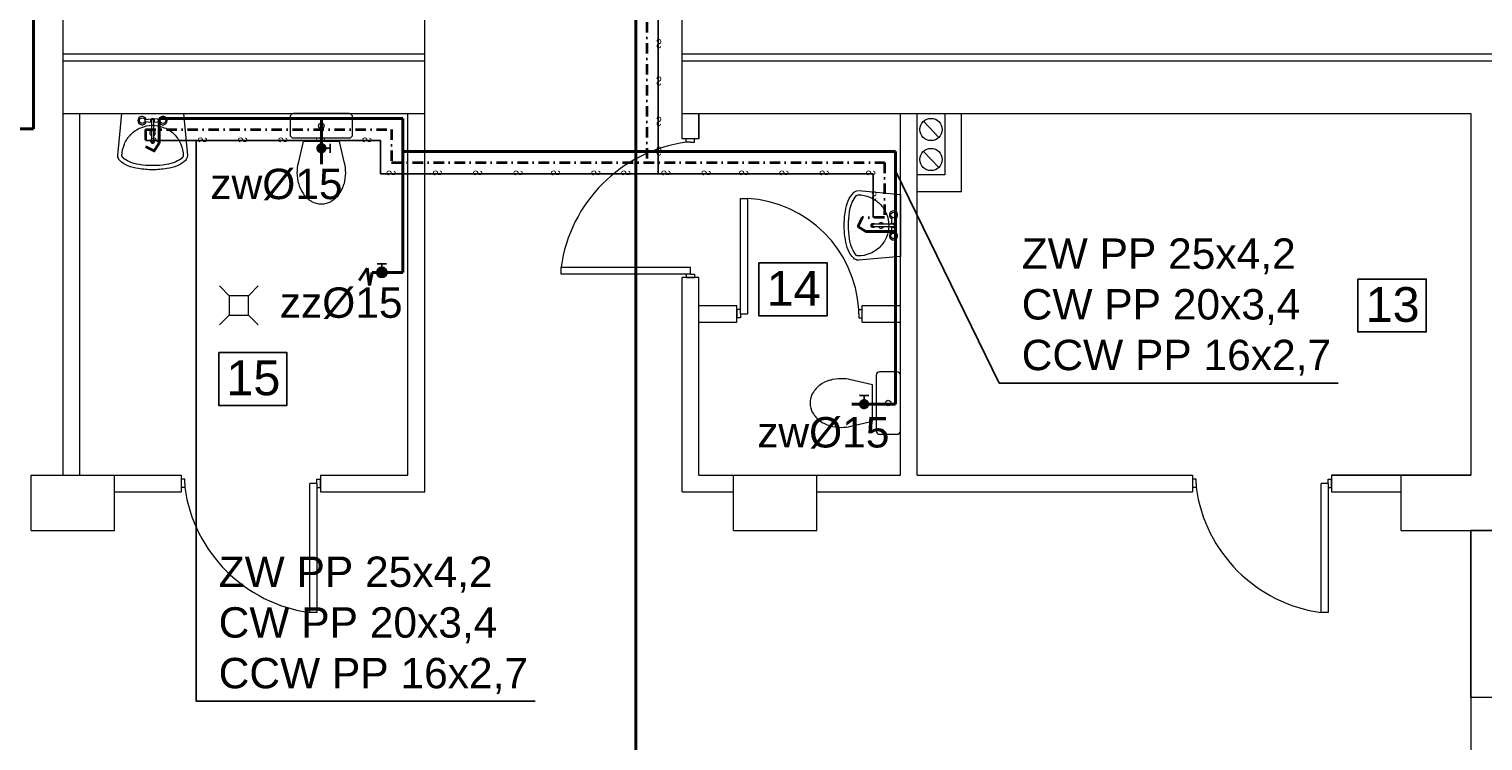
# Model space of a CAD drawing. Extents: x 280060 to 689961, y 120405 to 160329.
# Tile 38 of 85: x 657307 to 658353, y 154417 to 154929. Entities that reach past the tile are written whole.
import ezdxf

# ---------------------------------------------------------------- set-up
doc = ezdxf.new("R2010")
doc.units = 0
doc.header["$MEASUREMENT"] = 0
doc.linetypes.add('DASHDOT', pattern=[1, 0.5, -0.25, 0, -0.25])
for name, color, linetype, lineweight in [('KAM-pro Biała Zarys', 7, 'CONTINUOUS', 9), ('KAM-pro C.C.W Wewnętrzna', 112, 'CONTINUOUS', 25), ('KAM-pro C.W. Wewnętrzna', 1, 'DASHDOT', 35), ('KAM-pro Kocioł C.O.', 7, 'CONTINUOUS', 18), ('KAM-pro Opis Wodociąg Wewnętrzny', 160, 'CONTINUOUS', 40), ('KAM-pro Podkład Sanitarny', 253, 'CONTINUOUS', 25), ('KAM-pro Wodociąg Wewnętrzny', 150, 'CONTINUOUS', 40)]:
    doc.layers.add(name, color=color, linetype=linetype, lineweight=lineweight)
doc.styles.add('ARIAL', font='arial.ttf')

msp = doc.modelspace()

# ---------------------------------------------------------------- hatches: boundary and pattern name
at = {"layer": 'KAM-pro Kocioł C.O.', "lineweight": 25}
h = msp.add_hatch(color=256, dxfattribs=at)
h.dxf.hatch_style = 1
h.paths.add_polyline_path([(657514, 154842.5), (657514, 154844.2, 0.112809)])
h.paths.add_polyline_path([(657517.7, 154839.6), (657517.7, 154847, 0.34984), (657514, 154844.2), (657514, 154842.5, 0.34984)])
h.paths.add_polyline_path([(657520.4, 154840.9), (657520.4, 154843.3), (657517.7, 154843.3), (657517.7, 154839.6, 0.212872)])
h.paths.add_polyline_path([(657520.4, 154843.3), (657520.4, 154845.8, 0.212872), (657517.7, 154847), (657517.7, 154843.3)])
h.paths.add_polyline_path([(657521.4, 154843.3, 0.185027), (657520.4, 154845.8), (657520.4, 154843.3)])
h.paths.add_polyline_path([(657521.4, 154843.3), (657520.4, 154843.3), (657520.4, 154840.9, 0.185027)])
h = msp.add_hatch(color=256, dxfattribs=at)
h.dxf.hatch_style = 1
h.paths.add_polyline_path([(657560.3, 154750.4), (657562, 154750.4, -0.112809)])
h.paths.add_polyline_path([(657557.4, 154754), (657564.8, 154754, -0.34984), (657562, 154750.4), (657560.3, 154750.4, -0.34984)])
h.paths.add_polyline_path([(657558.7, 154756.8), (657561.1, 154756.8), (657561.1, 154754), (657557.4, 154754, -0.212872)])
h.paths.add_polyline_path([(657561.1, 154756.8), (657563.6, 154756.8, -0.212872), (657564.8, 154754), (657561.1, 154754)])
h.paths.add_polyline_path([(657561.1, 154757.7, -0.185027), (657563.6, 154756.8), (657561.1, 154756.8)])
h.paths.add_polyline_path([(657561.1, 154757.7), (657561.1, 154756.8), (657558.7, 154756.8, -0.185027)])
h = msp.add_hatch(color=256, dxfattribs=at)
h.dxf.hatch_style = 1
h.paths.add_polyline_path([(657908.6, 154655.6), (657906.9, 154655.6, 0.112809)])
h.paths.add_polyline_path([(657911.5, 154659.2), (657904.1, 154659.2, 0.34984), (657906.9, 154655.6), (657908.6, 154655.6, 0.34984)])
h.paths.add_polyline_path([(657910.2, 154661.9), (657907.8, 154661.9), (657907.8, 154659.2), (657911.5, 154659.2, 0.212872)])
h.paths.add_polyline_path([(657907.8, 154661.9), (657905.3, 154661.9, 0.212872), (657904.1, 154659.2), (657907.8, 154659.2)])
h.paths.add_polyline_path([(657907.8, 154662.9, 0.185027), (657905.3, 154661.9), (657907.8, 154661.9)])
h.paths.add_polyline_path([(657907.8, 154662.9), (657907.8, 154661.9), (657910.2, 154661.9, 0.185027)])

# ---------------------------------------------------------------- linework, layer by layer
at = {"layer": 'KAM-pro Biała Zarys', "lineweight": 25}
for points in [[(657832.2, 154760.8), (657881.3, 154760.8), (657881.3, 154722.8), (657832.2, 154722.8)], [(658262.7, 154749.2), (658311.9, 154749.2), (658311.9, 154711.2), (658262.7, 154711.2)], [(657443.8, 154696.3), (657492.9, 154696.3), (657492.9, 154658.3), (657443.8, 154658.3)]]:
    msp.add_lwpolyline(points, close=True, dxfattribs=at)
at = {"layer": 'KAM-pro C.C.W Wewnętrzna', "color": 210, "lineweight": 25, "ltscale": 2}
for p, q in [((657759.7, 155017.5), (657759.7, 154825)), ((657391.1, 154848.8), (657560.1, 154848.8)), ((657560.1, 154848.8), (657560.1, 154825)), ((657560.1, 154825), (657914.4, 154825)), ((657914.4, 154825), (657914.4, 154793.4))]:
    msp.add_line(p, q, dxfattribs=at)
at = {"layer": 'KAM-pro C.W. Wewnętrzna', "ltscale": 15}
for p, q in [((657751.7, 155009.5), (657751.7, 154833)), ((657391.1, 154856.8), (657391.1, 154844.5)), ((657391.1, 154856.8), (657568.1, 154856.8)), ((657568.1, 154856.8), (657568.1, 154833)), ((657391.1, 154844.5), (657403.8, 154838.2)), ((657568.1, 154833), (657922.4, 154833)), ((657922.4, 154833), (657922.4, 154793.4)), ((657906.5, 154793.4), (657900.3, 154780.7)), ((657922.4, 154793.4), (657906.5, 154793.4))]:
    msp.add_line(p, q, dxfattribs=at)
at = {"layer": 'KAM-pro Kocioł C.O.', "lineweight": 25}
for p, q in [((657517.7, 154843.3), (657523.9, 154843.3)), ((657523.9, 154840), (657523.9, 154846.6)), ((657557.8, 154760.2), (657564.4, 154760.2)), ((657561.1, 154754), (657561.1, 154760.2)), ((657911.1, 154665.4), (657904.5, 154665.4)), ((657907.8, 154659.2), (657907.8, 154665.4))]:
    msp.add_line(p, q, dxfattribs=at)
msp.add_circle((657561.1, 154754), 3.71, dxfattribs=at)
at = {"layer": 'KAM-pro Opis Wodociąg Wewnętrzny', "color": 142, "lineweight": 25}
for p, q in [((657427.5, 154445.5), (657427.5, 154848.8)), ((658004.8, 154674.4), (657930.4, 154827.1)), ((658004.8, 154674.4), (658248.7, 154674.4)), ((657427.5, 154445.5), (657671.4, 154445.5))]:
    msp.add_line(p, q, dxfattribs=at)
at = {"layer": 'KAM-pro Podkład Sanitarny', "lineweight": 20, "ltscale": 13}
for p, q in [((657331.9, 154868.2), (657331.9, 154936.2)), ((657591.9, 154868.2), (657591.9, 154936.2)), ((657776.9, 154868.2), (657776.9, 154936.2)), ((657331.9, 154911.2), (657591.9, 154911.2)), ((657331.9, 154906.2), (657591.9, 154906.2)), ((657776.9, 154911.2), (658383.9, 154911.2)), ((657776.9, 154906.2), (658383.9, 154906.2)), ((657331.9, 154868.2), (657591.9, 154868.2)), ((657331.9, 154608.2), (657331.9, 154868.2)), ((657343.9, 154608.2), (657343.9, 154868.2)), ((657390.6, 154864.1), (657395.5, 154864.4)), ((657395.5, 154861.9), (657390.6, 154862.3)), ((657402, 154864.1), (657397.2, 154864.4)), ((657402, 154862.3), (657397.2, 154861.9)), ((657579.9, 154608.2), (657579.9, 154868.2)), ((657591.9, 154596.2), (657591.9, 154868.2)), ((657776.9, 154868.2), (658343.9, 154868.2)), ((657776.9, 154850.2), (657776.9, 154868.2)), ((657788.9, 154850.2), (657788.9, 154868.2)), ((657788.9, 154868.2), (657788.9, 154850.2)), ((657933.9, 154608.2), (657933.9, 154868.2)), ((657945.9, 154608.2), (657945.9, 154868.2)), ((657945.9, 154868.2), (657965.9, 154868.2)), ((657961.4, 154851), (657950.4, 154862.7)), ((657965.9, 154868.2), (657965.9, 154824.2)), ((657965.9, 154868.2), (657965.9, 154824.2)), ((657977.9, 154812.2), (657977.9, 154868.2)), ((658343.9, 154868.2), (658343.9, 154608.2)), ((657788.9, 154850.2), (657776.9, 154850.2)), ((657779.9, 154847.7), (657779.9, 154850.2)), ((657785.9, 154847.7), (657785.9, 154850.2)), ((657397.6, 154849), (657397.6, 154848.1)), ((657782.9, 154847.7), (657779.9, 154847.7)), ((657782.9, 154847.7), (657785.9, 154847.7)), ((657961.4, 154829.4), (657950.4, 154841)), ((657965.9, 154824.2), (657945.9, 154824.2)), ((657965.9, 154824.2), (657945.9, 154824.2)), ((657945.9, 154812.2), (657977.9, 154812.2)), ((657818.9, 154727.2), (657818.9, 154807.2)), ((657818.9, 154727.2), (657818.9, 154807.2)), ((657818.9, 154807.2), (657823.9, 154807.2)), ((657823.9, 154807.2), (657823.9, 154724.2)), ((657927.6, 154788.6), (657928, 154793.5)), ((657928, 154782.1), (657927.6, 154786.9)), ((657929.7, 154793.5), (657930.1, 154788.6)), ((657929.7, 154782.1), (657930.1, 154786.9)), ((657914.7, 154786.5), (657913.8, 154786.5)), ((657689.9, 154752.7), (657689.9, 154757.7)), ((657689.9, 154757.7), (657782.9, 154757.7)), ((657782.9, 154752.7), (657782.9, 154757.7)), ((657779.9, 154752.7), (657689.9, 154752.7)), ((657779.9, 154752.7), (657773.9, 154752.7)), ((657776.9, 154596.2), (657776.9, 154750.2)), ((657788.9, 154750.2), (657776.9, 154750.2)), ((657782.9, 154752.7), (657779.9, 154752.7)), ((657779.9, 154752.7), (657779.9, 154750.2)), ((657779.9, 154750.2), (657785.9, 154750.2)), ((657782.9, 154752.7), (657785.9, 154752.7)), ((657785.9, 154752.7), (657785.9, 154750.2)), ((657788.9, 154608.2), (657788.9, 154750.2)), ((657444.3, 154744.2), (657451.3, 154737.2)), ((657465.3, 154737.2), (657451.3, 154737.2)), ((657451.3, 154737.2), (657451.3, 154723.2)), ((657472.3, 154744.2), (657465.3, 154737.2)), ((657465.3, 154730.2), (657465.3, 154737.2)), ((657465.3, 154723.2), (657465.3, 154737.2)), ((657788.9, 154730.2), (657816.4, 154730.2)), ((657816.4, 154718.2), (657816.4, 154730.2)), ((657818.9, 154727.2), (657816.4, 154727.2)), ((657816.4, 154727.2), (657816.4, 154721.2)), ((657818.9, 154724.2), (657818.9, 154727.2)), ((657818.9, 154724.2), (657823.9, 154724.2)), ((657818.9, 154724.2), (657818.9, 154721.2)), ((657903.9, 154724.2), (657903.9, 154727.2)), ((657903.9, 154727.2), (657906.4, 154727.2)), ((657903.9, 154724.2), (657903.9, 154721.2)), ((657906.4, 154730.2), (657933.9, 154730.2)), ((657906.4, 154718.2), (657906.4, 154730.2)), ((657444.3, 154716.2), (657451.3, 154723.2)), ((657451.3, 154723.2), (657465.3, 154723.2)), ((657472.3, 154716.2), (657465.3, 154723.2)), ((657788.9, 154718.2), (657816.4, 154718.2)), ((657818.9, 154721.2), (657816.4, 154721.2)), ((657903.9, 154721.2), (657906.4, 154721.2)), ((657906.4, 154718.2), (657933.9, 154718.2)), ((657308.9, 154608.2), (657368.9, 154608.2)), ((657308.9, 154568.2), (657308.9, 154608.2)), ((657343.9, 154608.2), (657416.9, 154608.2)), ((657368.9, 154568.2), (657368.9, 154608.2)), ((657416.9, 154608.2), (657416.9, 154596.2)), ((657419.4, 154605.2), (657416.9, 154605.2)), ((657419.4, 154599.2), (657416.9, 154599.2)), ((657419.4, 154602.2), (657419.4, 154605.2)), ((657419.4, 154602.2), (657419.4, 154599.2)), ((657514.4, 154602.2), (657509.4, 154602.2)), ((657509.4, 154509.2), (657509.4, 154602.2)), ((657514.4, 154602.2), (657514.4, 154605.2)), ((657514.4, 154605.2), (657516.9, 154605.2)), ((657514.4, 154602.2), (657514.4, 154599.2)), ((657514.4, 154599.2), (657516.9, 154599.2)), ((657514.4, 154599.2), (657514.4, 154509.2)), ((657516.9, 154608.2), (657579.9, 154608.2)), ((657516.9, 154608.2), (657516.9, 154596.2)), ((657516.9, 154599.2), (657516.9, 154605.2)), ((657788.9, 154608.2), (657813.9, 154608.2)), ((657813.9, 154608.2), (657873.9, 154608.2)), ((657813.9, 154568.2), (657813.9, 154608.2)), ((657873.9, 154568.2), (657873.9, 154608.2)), ((657873.9, 154608.2), (657933.9, 154608.2)), ((657945.9, 154608.2), (658143.9, 154608.2)), ((658143.9, 154608.2), (658143.9, 154596.2)), ((658146.4, 154605.2), (658143.9, 154605.2)), ((658146.4, 154599.2), (658143.9, 154599.2)), ((658146.4, 154602.2), (658146.4, 154605.2)), ((658146.4, 154602.2), (658146.4, 154599.2)), ((658241.4, 154602.2), (658236.4, 154602.2)), ((658236.4, 154509.2), (658236.4, 154602.2)), ((658241.4, 154602.2), (658241.4, 154605.2)), ((658241.4, 154605.2), (658243.9, 154605.2)), ((658241.4, 154602.2), (658241.4, 154599.2)), ((658241.4, 154599.2), (658243.9, 154599.2)), ((658241.4, 154599.2), (658241.4, 154509.2)), ((658243.9, 154608.2), (658293.9, 154608.2)), ((658283.9, 154608.2), (658243.9, 154608.2)), ((658243.9, 154608.2), (658243.9, 154596.2)), ((658243.9, 154599.2), (658243.9, 154605.2)), ((658343.9, 154608.2), (658283.9, 154608.2)), ((658293.9, 154608.2), (658343.9, 154608.2)), ((658293.9, 154568.2), (658293.9, 154608.2)), ((657368.9, 154596.2), (657416.9, 154596.2)), ((657516.9, 154596.2), (657591.9, 154596.2)), ((657776.9, 154596.2), (657813.9, 154596.2)), ((657873.9, 154596.2), (658143.9, 154596.2)), ((658243.9, 154596.2), (658293.9, 154596.2)), ((657308.9, 154568.2), (657368.9, 154568.2)), ((657813.9, 154568.2), (657873.9, 154568.2)), ((658293.9, 154568.2), (658343.9, 154568.2)), ((658293.9, 154568.2), (658343.9, 154568.2)), ((658428.9, 154568.2), (658343.9, 154568.2)), ((658343.9, 154568.2), (658343.9, 154448.2)), ((657514.4, 154509.2), (657509.4, 154509.2)), ((658241.4, 154509.2), (658236.4, 154509.2)), ((658343.9, 154448.2), (658343.9, 154346.2)), ((658428.9, 154448.2), (658343.9, 154448.2))]:
    msp.add_line(p, q, dxfattribs=at)
for points in [[(657371.3, 154838.2), (657374.1, 154868.2), (657418.5, 154868.2), (657421.3, 154838.2, -0.022809), (657421.3, 154837.8, -0.203453), (657419.9, 154834.6, -0.097163), (657414, 154830.7, -0.054131), (657406.5, 154828.7, -0.041072), (657396.3, 154827.8, -0.041072), (657386.1, 154828.7, -0.054131), (657378.6, 154830.7, -0.097163), (657372.7, 154834.6, -0.203453), (657371.3, 154837.8, -0.203453)], [(657397.1, 154848.7, 0.104546), (657397.2, 154849), (657397.2, 154863.2, 1), (657395.5, 154863.2), (657395.5, 154849, 0.104546), (657395.5, 154848.7)], [(657418.3, 154838, -0.022809), (657418.3, 154837.8, -0.203453), (657417.9, 154836.8, -0.097163), (657412.9, 154833.5, -0.054131), (657406, 154831.6, -0.041072), (657396.3, 154830.8, -0.041072), (657386.6, 154831.6, -0.054131), (657379.7, 154833.5, -0.097163), (657374.8, 154836.8, -0.203453), (657374.3, 154837.8, -0.098491), (657376, 154846.2, -0.098491), (657380.8, 154853.4, -0.098491), (657387.9, 154858.1, -0.098491), (657396.3, 154859.8, -0.098491), (657404.7, 154858.1, -0.098491), (657411.9, 154853.4, -0.098491), (657416.6, 154846.2, -0.098491), (657418.3, 154837.8)], [(657395.5, 154849.8, 0.009141), (657395.4, 154849.8, 0.100796), (657395.2, 154849.4, 0.104546), (657395.1, 154849, 0.104546), (657395.2, 154848.5)], [(657397.5, 154848.5, 0.104546), (657397.6, 154849, 0.104546), (657397.5, 154849.4, 0.100796), (657397.2, 154849.8)], [(657395.1, 154849), (657395.1, 154848.1, 0.104546), (657395.2, 154847.7, 0.100796), (657395.4, 154847.3, 0.095911), (657395.8, 154847, 0.09272), (657396.3, 154846.9, 0.09272), (657396.8, 154847, 0.095911), (657397.2, 154847.3, 0.100796), (657397.5, 154847.7)], [(657395.2, 154848.5, 0.100796), (657395.4, 154848.2, 0.095911), (657395.8, 154847.9)], [(657396.3, 154847.8, 0.09272), (657396.8, 154847.9, 0.095911), (657397.2, 154848.2, 0.100796), (657397.5, 154848.5)], [(657533.9, 154817.3, 0.072039), (657535.1, 154825.7, 0.05824), (657534.3, 154832.5)], [(657903.9, 154812.8), (657933.9, 154810), (657933.9, 154765.5), (657903.9, 154762.8, -0.022809), (657903.5, 154762.8, -0.203453), (657900.3, 154764.2, -0.097163), (657896.4, 154770.1, -0.054131), (657894.3, 154777.6, -0.041072), (657893.5, 154787.8, -0.041072), (657894.3, 154798, -0.054131), (657896.4, 154805.5, -0.097163), (657900.3, 154811.4, -0.203453), (657903.5, 154812.8, -0.203453)], [(657903.6, 154765.8, -0.022809), (657903.5, 154765.8, -0.203453), (657902.4, 154766.2, -0.097163), (657899.2, 154771.2, -0.054131), (657897.3, 154778.1, -0.041072), (657896.5, 154787.8, -0.041072), (657897.3, 154797.5, -0.054131), (657899.2, 154804.4, -0.097163), (657902.4, 154809.3, -0.203453), (657903.5, 154809.8, -0.098491), (657911.9, 154808.1, -0.098491), (657919.1, 154803.3, -0.098491), (657923.8, 154796.2, -0.098491), (657925.5, 154787.8, -0.098491), (657923.8, 154779.4, -0.098491), (657919.1, 154772.2, -0.098491), (657911.9, 154767.5, -0.098491), (657903.5, 154765.8)], [(657510.5, 154805.1, 0.132138), (657517.6, 154803.2, 0.132138), (657524.7, 154805.1)], [(657914.7, 154789), (657913.8, 154789, 0.104546), (657913.3, 154788.9, 0.100796), (657913, 154788.7, 0.095911), (657912.7, 154788.3, 0.09272), (657912.6, 154787.8, 0.09272), (657912.7, 154787.3, 0.095911), (657913, 154786.9, 0.100796), (657913.3, 154786.6)], [(657913.5, 154787.8, 0.09272), (657913.6, 154787.3, 0.095911), (657913.8, 154786.9, 0.100796), (657914.2, 154786.6)], [(657914.2, 154788.9, 0.100796), (657913.8, 154788.7, 0.095911), (657913.6, 154788.3)], [(657915.5, 154788.6, 0.009141), (657915.5, 154788.7, 0.100796), (657915.1, 154788.9, 0.104546), (657914.7, 154789, 0.104546), (657914.2, 154788.9)], [(657914.2, 154786.6, 0.104546), (657914.7, 154786.5, 0.104546), (657915.1, 154786.6, 0.100796), (657915.5, 154786.9)], [(657914.4, 154787, 0.104546), (657914.7, 154786.9), (657928.9, 154786.9, 1), (657928.9, 154788.6), (657914.7, 154788.6, 0.104546), (657914.4, 154788.6)], [(657870.8, 154667.1, 0.132138), (657868.9, 154660, 0.132138), (657870.8, 154653)], [(657883, 154643.7, 0.072039), (657891.4, 154642.5, 0.05824), (657898.2, 154643.3)]]:
    msp.add_lwpolyline(points, format="xyb", dxfattribs=at)
for points in [[(657497.6, 154850.7), (657537.6, 154850.7, 0.414214), (657540.1, 154853.2), (657540.1, 154865.7, 0.414214), (657537.6, 154868.2), (657497.6, 154868.2, 0.414214), (657495.1, 154865.7), (657495.1, 154853.2, 0.414214)], [(657916.4, 154680), (657916.4, 154640, 0.414214), (657918.9, 154637.5), (657931.4, 154637.5, 0.414214), (657933.9, 154640), (657933.9, 154680, 0.414214), (657931.4, 154682.5), (657918.9, 154682.5, 0.414214)]]:
    msp.add_lwpolyline(points, format="xyb", close=True, dxfattribs=at)
for points in [[(657534.3, 154832.5), (657530.7, 154848.2), (657504.5, 154848.2), (657500.9, 154832.5)], [(657898.2, 154643.3), (657913.9, 154647), (657913.9, 154673.1), (657898.2, 154676.7)], [(658343.9, 154568.2), (658361.9, 154568.2), (658361.9, 154448.2), (658343.9, 154448.2), (658343.9, 154568.2)]]:
    msp.add_lwpolyline(points, dxfattribs=at)
for centre, radius in [((657388.8, 154863.2), 2), ((657403.8, 154863.2), 2), ((657517.6, 154859.4), 1.96), ((657955.9, 154856.8), 8), ((657955.9, 154835.2), 8), ((657928.9, 154795.3), 2), ((657928.9, 154780.3), 2), ((657925.1, 154660), 1.96)]:
    msp.add_circle(centre, radius, dxfattribs=at)
for centre, radius, start, end in [((657388.8, 154863.2), 3, 18.4795, 341.5205), ((657396.3, 154863.2), 1.5, 304.5181, 235.4819), ((657403.8, 154863.2), 3, 198.4795, 161.5205), ((657396.3, 154854.3), 2, 115.1507, 244.8493), ((657396.3, 154854.3), 2, 295.1507, 64.8493), ((657396.3, 154848.9), 1.25, 46.8965, 48.9915), ((657396.2, 154849), 0.778, 203.8735, 226.8965), ((657396.3, 154849.1), 0.848, 226.8965, 248.8106), ((657396.3, 154849.1), 1.33, 248.8106, 270), ((657396.3, 154849.1), 0.934, 248.8106, 270), ((657396.3, 154849.1), 0.934, 270, 291.1894), ((657396.3, 154849.1), 0.848, 291.1894, 313.1035), ((657396.4, 154849), 0.778, 313.1035, 336.1265), ((657396.5, 154848.1), 1.1, 336.1265, 0), ((657794.5, 154743.1), 105.6, 97.942, 172.058), ((657529.5, 154825.7), 29.4, 166.6674, 180), ((657529.5, 154825.7), 29.4, 180, 196.4817), ((657523.7, 154824), 23.3, 196.4817, 215.5377), ((657519.9, 154821.3), 18.7, 215.5377, 239.8906), ((657515.2, 154821.3), 18.7, 300.1094, 324.4623), ((657511.5, 154824), 23.3, 324.4623, 343.5183), ((657818.8, 154722.1), 85.3, 3.4417, 86.5583), ((657928.9, 154795.3), 3, 288.4795, 251.5205), ((657914.8, 154787.8), 1.33, 158.8106, 180), ((657914.8, 154787.8), 0.934, 158.8106, 180), ((657914.8, 154787.8), 0.934, 180, 201.1894), ((657914.8, 154787.8), 0.848, 136.8965, 158.8106), ((657914.8, 154787.8), 0.848, 201.1894, 223.1035), ((657914.7, 154787.9), 0.778, 113.8735, 136.8965), ((657914.7, 154787.7), 0.778, 223.1035, 246.1265), ((657914.6, 154787.8), 1.25, 316.8965, 318.9915), ((657920, 154787.8), 2, 25.1507, 154.8493), ((657920, 154787.8), 2, 205.1507, 334.8493), ((657928.9, 154787.8), 1.5, 214.5181, 145.4819), ((657913.8, 154787.6), 1.1, 246.1265, 270), ((657928.9, 154780.3), 3, 108.4795, 71.5205), ((657887, 154657.7), 18.7, 125.5377, 149.8906), ((657889.6, 154654), 23.3, 106.4817, 125.5377), ((657891.4, 154648.1), 29.4, 90, 106.4817), ((657891.4, 154648.1), 29.4, 76.6674, 90), ((657887, 154662.4), 18.7, 210.1094, 234.4623), ((657889.6, 154666.1), 23.3, 234.4623, 253.5183), ((657524, 154613.8), 105.6, 187.942, 262.058), ((658251, 154613.8), 105.6, 187.942, 262.058)]:
    msp.add_arc(centre, radius, start, end, dxfattribs=at)
at = {"layer": 'KAM-pro Wodociąg Wewnętrzny'}
for p, q in [((657310.6, 154857.4), (657310.6, 155001.5)), ((657743.7, 155001.5), (657743.7, 153456.4)), ((657401.1, 154847), (657401.1, 154864.8)), ((657401.1, 154864.8), (657576.1, 154864.8)), ((657517.7, 154864.8), (657517.7, 154831.8)), ((657576.1, 154864.8), (657576.1, 154754)), ((656969.2, 154857.4), (657310.6, 154857.4)), ((657401.1, 154847), (657397.5, 154841.4)), ((657576.1, 154841), (657930.4, 154841)), ((657930.4, 154841), (657930.4, 154659.2)), ((657909.1, 154783.4), (657903.4, 154787)), ((657909.1, 154783.4), (657930.4, 154783.4)), ((657550.5, 154757.1), (657544.8, 154748.1)), ((657552.3, 154744.6), (657550.5, 154757.1)), ((657554.1, 154754), (657552.3, 154744.6)), ((657576.1, 154754), (657554.1, 154754)), ((657898.9, 154659.2), (657930.4, 154659.2))]:
    msp.add_line(p, q, dxfattribs=at)

# ---------------------------------------------------------------- texts
at = {"layer": 'KAM-pro Biała Zarys', "lineweight": 25, "char_height": 25, "width": 31.17, "attachment_point": 1, "style": 'ARIAL'}
for s, insert in [('14', (657837.7, 154755)), ('13', (658268.3, 154743.4)), ('15', (657449.3, 154690.6))]:
    msp.add_mtext(s, dxfattribs=dict(at, insert=insert))
at = {"layer": 'KAM-pro C.C.W Wewnętrzna', "color": 131, "text_generation_flag": 2, "width": 0.7}
for rotation, p in [(180, (657758.2, 154921.8)), (180, (657758.2, 154894.9)), (180, (657758.2, 154865.9)), (270, (657395.5, 154847.3)), (270, (657428.9, 154847.3)), (270, (657457.8, 154847.3)), (270, (657486.7, 154847.3)), (270, (657513.7, 154847.3)), (270, (657547.1, 154847.3)), (180, (657758.2, 154844.4)), (270, (657564.5, 154823.5)), (270, (657597.9, 154823.5)), (270, (657626.8, 154823.5)), (270, (657655.8, 154823.5)), (270, (657682.7, 154823.5)), (270, (657711.7, 154823.5)), (270, (657733.2, 154823.5)), (270, (657762.1, 154823.5)), (270, (657791, 154823.5)), (270, (657818, 154823.5)), (270, (657846.9, 154823.5)), (270, (657875.9, 154823.5)), (270, (657909.3, 154823.5)), (180, (657912.9, 154812.3))]:
    msp.add_text('S', height=6.46, rotation=rotation, dxfattribs=at).set_placement(p)
at = {"layer": 'KAM-pro Opis Wodociąg Wewnętrzny', "color": 142, "lineweight": 25, "style": 'ARIAL'}
for s, p in [('zw%%C15', (657437.8, 154806.7)), ('zz%%C15', (657487.7, 154721.3)), ('zw%%C15', (657830.9, 154628))]:
    msp.add_text(s, height=21.87, dxfattribs=at).set_placement(p)
at = {"layer": 'KAM-pro Opis Wodociąg Wewnętrzny', "color": 142, "lineweight": 25, "char_height": 21.87, "width": 239.454, "attachment_point": 4, "style": 'ARIAL'}
for insert in [(658021.1, 154729), (657443.8, 154500.1)]:
    msp.add_mtext('ZW PP 25x4,2\\PCW PP 20x3,4\\PCCW PP 16x2,7', dxfattribs=dict(at, insert=insert))

doc.saveas('drawing.dxf')
